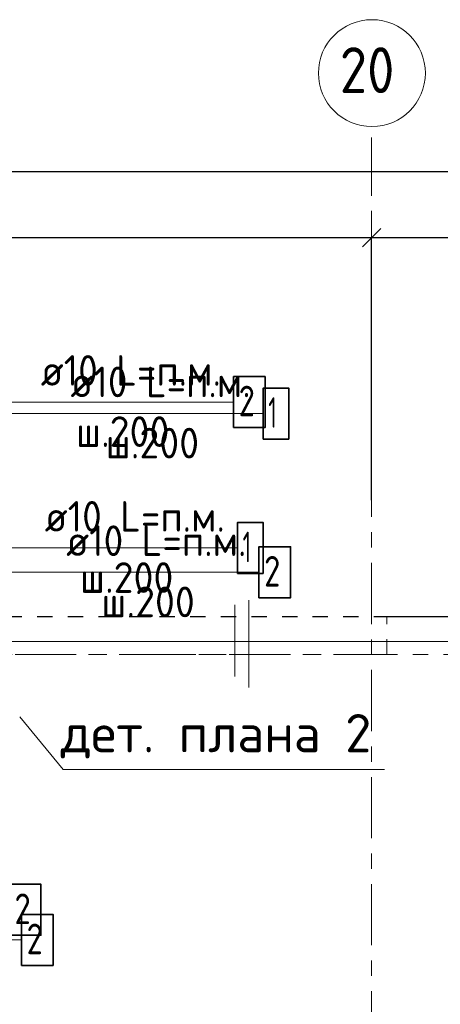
# Model space of a CAD drawing. Header units: metres. Extents: x -38 to 100, y -15 to 21.
# Tile 41 of 246: x 49.2 to 51.95, y 14.11 to 20.55. Entities that reach past the tile are written whole.
import ezdxf

# ---------------------------------------------------------------- set-up
doc = ezdxf.new("R2010")
doc.units = ezdxf.units.M
doc.header["$PDMODE"] = 65
for name, pattern in [('______11', [0.5, 0.4, -0.05, 0, -0.05]), ('______2', [0.0405, 0.03, -0.0105]), ('______3', [0.5, 0.4, -0.1]), ('______5', [1.1, 0.8, -0.1, 0.1, -0.1])]:
    doc.linetypes.add(name, pattern=pattern)
for name, color, linetype, lineweight in [('XR$1$Осевая линия (1)', 7, '______5', 13), ('XR$1$Размерная линия (1)', 7, 'Continuous', 13), ('XR$5$Арм. стержнями верхней зоны', 180, 'Continuous', 35), ('XR$5$Арм. стержнями нижней зоны', 180, 'Continuous', 35), ('XR$5$Балка (1)', 7, '______3', 13), ('XR$5$Общий слой (1)_1', 7, 'Continuous', 13), ('XR$5$Перекрытие (1)', 7, 'Continuous', 35), ('XR$5$Текст_ общее_1', 7, 'Continuous', 13), ('XR$7$Арм. стержнями верхней зоны', 180, 'Continuous', 35), ('XR$7$Арм. стержнями нижней зоны', 180, 'Continuous', 35), ('XR$7$Балка (1)', 7, '______3', 13), ('XR$7$Общий слой (1)_1', 7, 'Continuous', 13), ('XR$7$Перекрытие (1)', 7, 'Continuous', 35), ('XR$7$Текст_ общее_1', 7, 'Continuous', 13)]:
    doc.layers.add(name, color=color, linetype=linetype, lineweight=lineweight)
doc.styles.add('ISOCPEUR', font='txt')
doc.dimstyles.new('DIMSTYLE_3', dxfattribs={"dimtxt": 0.2, "dimasz": 0.2, "dimexe": 0, "dimexo": 0, "dimgap": 0.1, "dimtad": 2, "dimdec": 0, "dimlfac": 1000, "dimrnd": 5, "dimzin": 12, "dimdsep": 46, "dimtxsty": 'ISOCPEUR', "dimblk1": 'ALL_ML_STRICH', "dimblk2": 'ALL_ML_STRICH', "dimsah": 1, "dimcen": 0, "dimclrd": 7, "dimclre": 256, "dimclrt": 7, "dimadec": 0, "dimazin": 0, "dimtfac": 1, "dimtdec": 0, "dimtix": 1, "dimtmove": 2, "dimatfit": 3, "dimfxl": 0, "dimtzin": 0, "dimlwd": 0, "dimlwe": -3, "dimarcsym": 0})

# ---------------------------------------------------------------- blocks, each defined once
blk = doc.blocks.new('ALL_ML_STRICH')
at = {"color": 0, "linetype": 'ByBlock', "lineweight": -2}
for p, q in [((0, -0.5), (0, 0.5)), ((-1, 0), (0.5, 0)), ((-0.3, -0.3), (0.3, 0.3))]:
    blk.add_line(p, q, dxfattribs=at)
blk = doc.blocks.new('*D10')
at = {"layer": 'DEFPOINTS', "color": 7, "linetype": 'Continuous', "lineweight": 13, "transparency": 33554687}
for p in [(0.5, 19.5574), (0.5, 19.3768), (61.6, 17.1197)]:
    blk.add_point(p, dxfattribs=at)
at = {"layer": 'XR$1$Размерная линия (1)', "color": 9, "linetype": 'Continuous', "lineweight": -2, "true_color": 0xc7c7c7, "transparency": 33554687}
for p, q in [((0.5, 19.3568), (0.5, 19.5574)), ((61.6, 17.1397), (61.6, 19.5574))]:
    blk.add_line(p, q, dxfattribs=at)
at = {"layer": 'XR$1$Размерная линия (1)', "color": 7, "linetype": 'Continuous', "lineweight": -2, "transparency": 33554687}
blk.add_line((0.5, 19.5574), (61.6, 19.5574), dxfattribs=at)
at = {"layer": 'XR$1$Размерная линия (1)', "color": 7, "linetype": 'Continuous', "lineweight": 13, "transparency": 33554687, "xscale": 0.2, "yscale": 0.2, "zscale": 0.2, "rotation": 180}
blk.add_blockref('ALL_ML_STRICH', (0.5, 19.5574), dxfattribs=at)
at = {"layer": 'XR$1$Размерная линия (1)', "color": 7, "linetype": 'Continuous', "lineweight": 13, "transparency": 33554687, "xscale": 0.2, "yscale": 0.2, "zscale": 0.2}
blk.add_blockref('ALL_ML_STRICH', (61.6, 19.5574), dxfattribs=at)
at = {"layer": 'XR$1$Размерная линия (1)', "color": 7, "linetype": 'Continuous', "lineweight": 13, "transparency": 33554687, "insert": (31.1, 19.7074), "char_height": 0.2, "width": 1, "attachment_point": 5, "style": 'ISOCPEUR'}
blk.add_mtext('\\A1;{61100}', dxfattribs=at)
blk = doc.blocks.new('*D36')
at = {"layer": 'DEFPOINTS', "color": 7, "linetype": 'Continuous', "lineweight": 13, "transparency": 33554687}
for p in [(45.65, 19.1261), (45.65, 19.0502), (51.5, 17.3896)]:
    blk.add_point(p, dxfattribs=at)
at = {"layer": 'XR$1$Размерная линия (1)', "color": 9, "linetype": 'Continuous', "lineweight": -2, "true_color": 0xc7c7c7, "transparency": 33554687}
for p, q in [((45.65, 19.0702), (45.65, 19.1261)), ((51.5, 17.4096), (51.5, 19.1261))]:
    blk.add_line(p, q, dxfattribs=at)
at = {"layer": 'XR$1$Размерная линия (1)', "color": 7, "linetype": 'Continuous', "lineweight": -2, "transparency": 33554687}
blk.add_line((45.65, 19.1261), (51.5, 19.1261), dxfattribs=at)
at = {"layer": 'XR$1$Размерная линия (1)', "color": 7, "linetype": 'Continuous', "lineweight": 13, "transparency": 33554687, "xscale": 0.2, "yscale": 0.2, "zscale": 0.2, "rotation": 180}
blk.add_blockref('ALL_ML_STRICH', (45.65, 19.1261), dxfattribs=at)
at = {"layer": 'XR$1$Размерная линия (1)', "color": 7, "linetype": 'Continuous', "lineweight": 13, "transparency": 33554687, "xscale": 0.2, "yscale": 0.2, "zscale": 0.2}
blk.add_blockref('ALL_ML_STRICH', (51.5, 19.1261), dxfattribs=at)
at = {"layer": 'XR$1$Размерная линия (1)', "color": 7, "linetype": 'Continuous', "lineweight": 13, "transparency": 33554687, "insert": (48.585, 19.2761), "char_height": 0.2, "width": 0.8, "attachment_point": 5, "style": 'ISOCPEUR'}
blk.add_mtext('\\A1;{5850}', dxfattribs=at)
blk = doc.blocks.new('*D37')
at = {"layer": 'DEFPOINTS', "color": 7, "linetype": 'Continuous', "lineweight": 13, "transparency": 33554687}
for p in [(51.5, 19.1261), (61.6, 17.4912), (51.5, 17.3896)]:
    blk.add_point(p, dxfattribs=at)
at = {"layer": 'XR$1$Размерная линия (1)', "color": 9, "linetype": 'Continuous', "lineweight": -2, "true_color": 0xc7c7c7, "transparency": 33554687}
for p, q in [((51.5, 17.4096), (51.5, 19.1261)), ((61.6, 17.5112), (61.6, 19.1261))]:
    blk.add_line(p, q, dxfattribs=at)
at = {"layer": 'XR$1$Размерная линия (1)', "color": 7, "linetype": 'Continuous', "lineweight": -2, "transparency": 33554687}
blk.add_line((51.5, 19.1261), (61.6, 19.1261), dxfattribs=at)
at = {"layer": 'XR$1$Размерная линия (1)', "color": 7, "linetype": 'Continuous', "lineweight": 13, "transparency": 33554687, "xscale": 0.2, "yscale": 0.2, "zscale": 0.2, "rotation": 180}
blk.add_blockref('ALL_ML_STRICH', (51.5, 19.1261), dxfattribs=at)
at = {"layer": 'XR$1$Размерная линия (1)', "color": 7, "linetype": 'Continuous', "lineweight": 13, "transparency": 33554687, "xscale": 0.2, "yscale": 0.2, "zscale": 0.2}
blk.add_blockref('ALL_ML_STRICH', (61.6, 19.1261), dxfattribs=at)
at = {"layer": 'XR$1$Размерная линия (1)', "color": 7, "linetype": 'Continuous', "lineweight": 13, "transparency": 33554687, "insert": (56.6, 19.2761), "char_height": 0.2, "width": 1, "attachment_point": 5, "style": 'ISOCPEUR'}
blk.add_mtext('\\A1;{10100}', dxfattribs=at)

msp = doc.modelspace()

# ---------------------------------------------------------------- linework, layer by layer
at = {"color": 52, "linetype": 'Continuous', "lineweight": 13, "transparency": 33554687}
for p, q in [((50.6969, 16.7563), (50.6969, 16.3063)), ((50.6969, 16.7563), (50.6969, 16.1863)), ((50.6053, 16.7262), (50.6053, 16.2562))]:
    msp.add_line(p, q, dxfattribs=at)
at = {"color": 7, "linetype": 'Continuous', "lineweight": 13, "transparency": 33554687}
msp.add_lwpolyline([(49.2017, 15.9944), (49.4832, 15.6503), (51.5832, 15.6503)], dxfattribs=at)
msp.add_lwpolyline([(49.2017, 15.9944), (49.4832, 15.6503), (51.5832, 15.6503)], dxfattribs=at)
at = {"layer": 'XR$1$Осевая линия (1)', "color": 253, "linetype": '______11', "lineweight": 13, "true_color": 0xa0a0a0, "transparency": 33554687}
for p, q in [((51.5, 6.8), (51.5, 19.78)), ((-2.63, 16.4), (62.6, 16.4))]:
    msp.add_line(p, q, dxfattribs=at)
at = {"layer": 'XR$1$Осевая линия (1)', "color": 7, "linetype": 'Continuous', "lineweight": 13, "transparency": 33554687}
msp.add_circle((51.5018, 20.2012), 0.3493, dxfattribs=at)
at = {"layer": 'XR$5$Арм. стержнями верхней зоны', "color": 7, "linetype": 'Continuous', "lineweight": 13, "transparency": 33554687}
for p, q in [((49.3174, 18.0512), (48.4396, 18.0512)), ((49.3174, 18.0512), (50.5974, 18.0512)), ((47.9316, 14.535), (49.2116, 14.535))]:
    msp.add_line(p, q, dxfattribs=at)
at = {"layer": 'XR$5$Арм. стержнями верхней зоны', "color": 7, "linetype": 'Continuous', "lineweight": 35, "transparency": 33554687}
for points in [[(50.5974, 17.8846), (50.8041, 17.8846), (50.8041, 18.2179), (50.5974, 18.2179), (50.5974, 17.8846)], [(49.2116, 14.3684), (49.4183, 14.3684), (49.4183, 14.7017), (49.2116, 14.7017), (49.2116, 14.3684)]]:
    msp.add_lwpolyline(points, dxfattribs=at)
at = {"layer": 'XR$5$Арм. стержнями нижней зоны', "color": 7, "linetype": 'Continuous', "lineweight": 13, "transparency": 33554687}
for q in [(47.0396, 17.0973), (50.6234, 17.0973)]:
    msp.add_line((49.3434, 17.0973), q, dxfattribs=at)
at = {"layer": 'XR$5$Арм. стержнями нижней зоны', "color": 7, "linetype": 'Continuous', "lineweight": 35, "transparency": 33554687}
msp.add_lwpolyline([(50.6234, 16.9306), (50.7901, 16.9306), (50.7901, 17.264), (50.6234, 17.264), (50.6234, 16.9306)], dxfattribs=at)
at = {"layer": 'XR$5$Балка (1)', "color": 7, "linetype": '______2', "lineweight": 25, "transparency": 33554687}
msp.add_line((48.7146, 16.6502), (51.6, 16.6502), dxfattribs=at)
at = {"layer": 'XR$5$Балка (1)', "color": 7, "linetype": '______2', "lineweight": 18, "transparency": 33554687}
for p, q in [((51.6, 16.4002), (51.6, 16.6502)), ((45.65, 16.4002), (51.6, 16.4002))]:
    msp.add_line(p, q, dxfattribs=at)
at = {"layer": 'XR$5$Общий слой (1)_1', "color": 7, "linetype": 'Continuous', "lineweight": 13, "transparency": 33554687}
msp.add_lwpolyline([(61.5919, -0.2051), (61.5919, 16.4849), (45.9119, 16.4849), (45.9119, 12.0549), (43.0719, 12.0549), (43.0719, 11.5249), (40.7619, 11.5249), (40.7619, 16.3949), (32.9919, 16.3949), (32.9919, 9.0449)], dxfattribs=at)
at = {"layer": 'XR$5$Перекрытие (1)', "color": 7, "linetype": 'Continuous', "lineweight": 25, "transparency": 33554687}
msp.add_line((51.6, 16.6502), (53.8502, 16.6502), dxfattribs=at)
at = {"layer": 'XR$7$Арм. стержнями верхней зоны', "color": 7, "linetype": 'Continuous', "lineweight": 13, "transparency": 33554687}
for q in [(48.4396, 16.9381), (50.7638, 16.9381)]:
    msp.add_line((49.4838, 16.9381), q, dxfattribs=at)
at = {"layer": 'XR$7$Арм. стержнями верхней зоны', "color": 7, "linetype": 'Continuous', "lineweight": 35, "transparency": 33554687}
for points in [[(50.7638, 16.7715), (50.9705, 16.7715), (50.9705, 17.1048), (50.7638, 17.1048), (50.7638, 16.7715)], [(49.1324, 14.5654), (49.3391, 14.5654), (49.3391, 14.8987), (49.1324, 14.8987), (49.1324, 14.5654)]]:
    msp.add_lwpolyline(points, dxfattribs=at)
at = {"layer": 'XR$7$Арм. стержнями нижней зоны', "color": 7, "linetype": 'Continuous', "lineweight": 13, "transparency": 33554687}
for q in [(47.0396, 17.9763), (50.7916, 17.9763)]:
    msp.add_line((49.5116, 17.9763), q, dxfattribs=at)
at = {"layer": 'XR$7$Арм. стержнями нижней зоны', "color": 7, "linetype": 'Continuous', "lineweight": 35, "transparency": 33554687}
msp.add_lwpolyline([(50.7916, 17.8096), (50.9583, 17.8096), (50.9583, 18.1429), (50.7916, 18.1429), (50.7916, 17.8096)], dxfattribs=at)
at = {"layer": 'XR$7$Балка (1)', "color": 7, "linetype": '______2', "lineweight": 25, "transparency": 33554687}
msp.add_line((48.7146, 16.6502), (51.6, 16.6502), dxfattribs=at)
at = {"layer": 'XR$7$Балка (1)', "color": 7, "linetype": '______2', "lineweight": 18, "transparency": 33554687}
for p, q in [((51.6, 16.4002), (51.6, 16.6502)), ((45.65, 16.4002), (51.6, 16.4002))]:
    msp.add_line(p, q, dxfattribs=at)
at = {"layer": 'XR$7$Общий слой (1)_1', "color": 7, "linetype": 'Continuous', "lineweight": 13, "transparency": 33554687}
msp.add_lwpolyline([(61.5919, -0.2051), (61.5919, 16.4849), (45.9119, 16.4849), (45.9119, 10.4849), (43.3119, 10.4849), (43.3119, 8.6949), (38.4419, 8.6949), (38.4419, 16.3949), (32.9919, 16.3949), (32.9919, 9.0449)], dxfattribs=at)
at = {"layer": 'XR$7$Перекрытие (1)', "color": 7, "linetype": 'Continuous', "lineweight": 25, "transparency": 33554687}
msp.add_line((51.6, 16.6502), (61.85, 16.6502), dxfattribs=at)

# ---------------------------------------------------------------- texts
at = {"layer": 'XR$1$Осевая линия (1)', "color": 7, "linetype": 'Continuous', "lineweight": 13, "transparency": 33554687, "insert": (51.2918, 20.0707), "char_height": 0.3, "width": 0.550812, "attachment_point": 7, "style": 'ISOCPEUR'}
msp.add_mtext('\\W0.87;20', dxfattribs=at)
at = {"layer": 'XR$5$Арм. стержнями верхней зоны', "color": 7, "linetype": 'Continuous', "lineweight": 25, "transparency": 33554687, "char_height": 0.2, "attachment_point": 7, "style": 'ISOCPEUR'}
for s, insert, width in [('\\W0.94;ø10 L=п.м.', (49.3374, 18.1579), 1.333221), ('\\W0.78;2', (50.6307, 17.9579), 0.217605), ('\\W0.95;ш.200 ', (49.5674, 17.7579), 0.874664), ('\\W0.78;2', (49.245, 14.4417), 0.217605)]:
    msp.add_mtext(s, dxfattribs=dict(at, insert=insert, width=width))
at = {"layer": 'XR$5$Арм. стержнями нижней зоны', "color": 7, "linetype": 'Continuous', "lineweight": 25, "transparency": 33554687, "char_height": 0.2, "attachment_point": 7, "style": 'ISOCPEUR'}
for s, insert, width in [('\\W0.94;ø10 L=п.м.', (49.3634, 17.204), 1.333221), ('\\W0.56;1', (50.6567, 17.004), 0.155556), ('\\W0.95;ш.200 ', (49.5934, 16.804), 0.874664)]:
    msp.add_mtext(s, dxfattribs=dict(at, insert=insert, width=width))
at = {"layer": 'XR$5$Текст_ общее_1', "color": 7, "linetype": 'Continuous', "lineweight": 13, "transparency": 33554687, "insert": (50.4832, 15.867), "char_height": 0.25, "width": 2.172024, "attachment_point": 5, "style": 'ISOCPEUR'}
msp.add_mtext('\\A1;{\\fISOCPEUR|i0|b0;\\H0.250000;\\W1.000000;\\C7;дет. плана 2}\\P', dxfattribs=at)
at = {"layer": 'XR$7$Арм. стержнями верхней зоны', "color": 7, "linetype": 'Continuous', "lineweight": 25, "transparency": 33554687, "char_height": 0.2, "attachment_point": 7, "style": 'ISOCPEUR'}
for s, insert, width in [('\\W0.94;ø10 L=п.м.', (49.5038, 17.0448), 1.333221), ('\\W0.78;2', (50.7971, 16.8448), 0.217605), ('\\W0.95;ш.200 ', (49.7338, 16.6448), 0.874664), ('\\W0.78;2', (49.1657, 14.6387), 0.217605)]:
    msp.add_mtext(s, dxfattribs=dict(at, insert=insert, width=width))
at = {"layer": 'XR$7$Арм. стержнями нижней зоны', "color": 7, "linetype": 'Continuous', "lineweight": 25, "transparency": 33554687, "char_height": 0.2, "attachment_point": 7, "style": 'ISOCPEUR'}
for s, insert, width in [('\\W0.94;ø10 L=п.м.', (49.5316, 18.0829), 1.333221), ('\\W0.56;1', (50.8249, 17.8829), 0.155556), ('\\W0.95;ш.200 ', (49.7616, 17.6829), 0.874664)]:
    msp.add_mtext(s, dxfattribs=dict(at, insert=insert, width=width))
at = {"layer": 'XR$7$Текст_ общее_1', "color": 7, "linetype": 'Continuous', "lineweight": 13, "transparency": 33554687, "insert": (50.4832, 15.867), "char_height": 0.25, "width": 2.172024, "attachment_point": 5, "style": 'ISOCPEUR'}
msp.add_mtext('\\A1;{\\fISOCPEUR|i0|b0;\\H0.250000;\\W1.000000;\\C7;дет. плана 2}\\P', dxfattribs=at)

# ---------------------------------------------------------------- dimensions: what is measured, and where the dimension line sits
at = {"layer": 'XR$1$Размерная линия (1)', "color": 7, "linetype": 'Continuous', "lineweight": 13, "transparency": 33554687}
for base, p1, p2, picture, middle in [((61.6, 19.5574), (0.5, 19.3568), (61.6, 17.1397), '*D10', (31.1, 19.7074)), ((51.5, 19.1261), (45.65, 19.0702), (51.5, 17.4096), '*D36', (48.585, 19.2761)), ((61.6, 19.1261), (51.5, 17.4096), (61.6, 17.5112), '*D37', (56.6, 19.2761))]:
    dim = msp.add_linear_dim(base=base, p1=p1, p2=p2, dimstyle='DIMSTYLE_3', override={"dimpost": '<>', "dimclrd": 7, "dimclre": 9, "dimclrt": 7, "dimlwd": 0, "dimlwe": 65533}, dxfattribs=at)
    dim.commit()
    dim.dimension.update_dxf_attribs({"geometry": picture, "text_midpoint": middle, "dimtype": 160})

doc.saveas('drawing.dxf')
